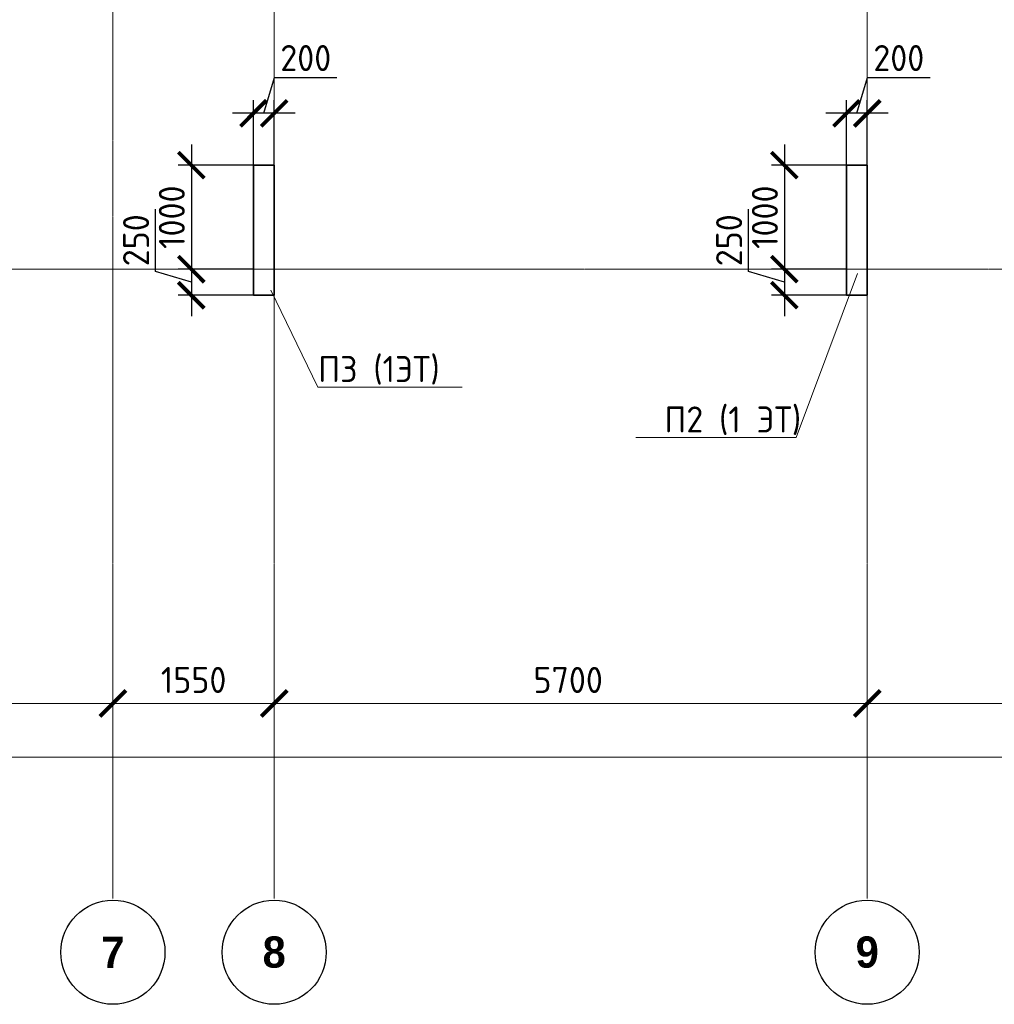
# Model space of a CAD drawing. Header units: millimetres. Extents: x 263826 to 1718326, y -423071 to 70137.
# Tile 213 of 256: x 446560 to 455928, y -51440 to -41980. Entities that reach past the tile are written whole.
import ezdxf
from ezdxf import colors
from ezdxf.entities.mleader import LeaderData, LeaderLine
from ezdxf.math import Vec2, Vec3

# ---------------------------------------------------------------- set-up
doc = ezdxf.new("R2010")
doc.units = ezdxf.units.MM
doc.linetypes.add('______5', pattern=[1100, 800, -100, 100, -100])
doc.linetypes.add('осевая', pattern=[50.8, 31.75, -6.35, 6.35, -6.35])
doc.layers.add('Колонна_ бетон', color=7, linetype='Continuous', lineweight=50, true_color=0xb4b496)
for name, color, linetype, lineweight in [('Оси', 40, '______5', 18), ('подоснова', 151, 'Continuous', 5), ('РАЗМЕРЫ', 1, 'Continuous', 9), ('Узлы', 7, 'Continuous', 0)]:
    doc.layers.add(name, color=color, linetype=linetype, lineweight=lineweight)
doc.styles.add('Century Gothic', font='GOTHIC.TTF')
doc.styles.add('GOST-2.304_Type-B', font='GOST_Common.ttf')
doc.dimstyles.new('СПДС', dxfattribs={"dimscale": 100, "dimtxt": 2.5, "dimasz": 2.5, "dimexe": 1.25, "dimexo": 0, "dimtad": 1, "dimdec": 0, "dimtxsty": 'GOST-2.304_Type-B', "dimblk": 'ARCHTICK', "dimcen": 2.5, "dimdle": 2, "dimadec": 0, "dimazin": 2, "dimtfac": 0.75, "dimtdec": 0, "dimtmove": 1, "dimatfit": 3, "dimfxl": 1, "dimtolj": 1, "dimarcsym": 1})

# ---------------------------------------------------------------- blocks, each defined once
blk = doc.blocks.new('_ArchTick')
at = {"color": 0, "linetype": 'ByBlock', "const_width": 0.15}
blk.add_lwpolyline([(-0.5, -0.5), (0.5, 0.5)], dxfattribs=at)
blk = doc.blocks.new('*D1737')
at = {"color": 0, "lineweight": -2, "transparency": 16777216}
for p, q in [((983645.5, -19380.9), (983645.5, -19255.9)), ((1030445.5, -19495.3), (1030445.5, -19255.9)), ((983445.5, -19380.9), (1030645.5, -19380.9))]:
    blk.add_line(p, q, dxfattribs=at)
at = {"layer": 'DEFPOINTS', "color": 0, "transparency": 16777216}
for p in [(983645.5, -19380.9), (1030445.5, -19380.9), (1030445.5, -19495.3)]:
    blk.add_point(p, dxfattribs=at)
at = {"color": 0, "lineweight": -2, "transparency": 16777216, "xscale": 250, "yscale": 250, "zscale": 250, "rotation": 180}
blk.add_blockref('_ArchTick', (983645.5, -19380.9), dxfattribs=at)
at = {"color": 0, "lineweight": -2, "transparency": 16777216, "xscale": 250, "yscale": 250, "zscale": 250}
blk.add_blockref('_ArchTick', (1030445.5, -19380.9), dxfattribs=at)
at = {"color": 0, "transparency": 16777216, "insert": (1001863, -19270.3), "char_height": 250, "width": 104166.667, "attachment_point": 5, "style": 'GOST-2.304_Type-B'}
blk.add_mtext('\\A1;46800', dxfattribs=at)
blk = doc.blocks.new('NSY101')
at = {"color": 0, "linetype": 'ByBlock', "lineweight": -2}
blk.add_circle((0, 0), 50, dxfattribs=at)
blk = doc.blocks.new('СЛОЖНЫЙ_ОБЪЕКТ_34')
at = {"layer": 'Оси', "color": 16, "linetype": 'Continuous', "lineweight": 25, "transparency": 33554687, "xscale": 9.999999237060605, "yscale": 9.999999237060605, "zscale": 9.999999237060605}
blk.add_blockref('NSY101', (24563, -43009.5), dxfattribs=at)
at = {"layer": 'Оси', "color": 16, "linetype": 'Continuous', "lineweight": 25, "transparency": 33554687, "insert": (24563, -43009.5), "char_height": 300, "width": 385, "attachment_point": 5, "style": 'Century Gothic'}
blk.add_mtext('\\A1;{\\fCentury Gothic|i0|b1;\\H300.000000;\\W1.000000;\\C16;7}\\P', dxfattribs=at)
blk = doc.blocks.new('СЛОЖНЫЙ_ОБЪЕКТ_35')
at = {"layer": 'Оси', "color": 16, "linetype": 'Continuous', "lineweight": 25, "transparency": 33554687, "xscale": 9.999999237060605, "yscale": 9.999999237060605, "zscale": 9.999999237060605}
blk.add_blockref('NSY101', (26113, -43009.5), dxfattribs=at)
at = {"layer": 'Оси', "color": 16, "linetype": 'Continuous', "lineweight": 25, "transparency": 33554687, "insert": (26113, -43009.5), "char_height": 300, "width": 385, "attachment_point": 5, "style": 'Century Gothic'}
blk.add_mtext('\\A1;{\\fCentury Gothic|i0|b1;\\H300.000000;\\W1.000000;\\C16;8}\\P', dxfattribs=at)
blk = doc.blocks.new('СЛОЖНЫЙ_ОБЪЕКТ_36')
at = {"layer": 'Оси', "color": 16, "linetype": 'Continuous', "lineweight": 25, "transparency": 33554687, "xscale": 9.999999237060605, "yscale": 9.999999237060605, "zscale": 9.999999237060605}
blk.add_blockref('NSY101', (31813, -43009.5), dxfattribs=at)
at = {"layer": 'Оси', "color": 16, "linetype": 'Continuous', "lineweight": 25, "transparency": 33554687, "insert": (31813, -43009.5), "char_height": 300, "width": 385, "attachment_point": 5, "style": 'Century Gothic'}
blk.add_mtext('\\A1;{\\fCentury Gothic|i0|b1;\\H300.000000;\\W1.000000;\\C16;9}\\P', dxfattribs=at)
blk = doc.blocks.new('*D1727')
at = {"color": 0, "lineweight": -2, "transparency": 16777216}
for p, q in [((1000445.5, -18864.1), (1000445.5, -18739.1)), ((1003495.5, -18864.1), (1003495.5, -18739.1)), ((1000245.5, -18864.1), (1003695.5, -18864.1))]:
    blk.add_line(p, q, dxfattribs=at)
at = {"layer": 'DEFPOINTS', "color": 0, "transparency": 16777216}
for p in [(1000445.5, -18864.1), (1003495.5, -18864.1), (1003495.5, -18864.1)]:
    blk.add_point(p, dxfattribs=at)
at = {"color": 0, "lineweight": -2, "transparency": 16777216, "xscale": 250, "yscale": 250, "zscale": 250, "rotation": 180}
blk.add_blockref('_ArchTick', (1000445.5, -18864.1), dxfattribs=at)
at = {"color": 0, "lineweight": -2, "transparency": 16777216, "xscale": 250, "yscale": 250, "zscale": 250}
blk.add_blockref('_ArchTick', (1003495.5, -18864.1), dxfattribs=at)
at = {"color": 0, "transparency": 16777216, "insert": (1001945.4, -18639.1), "char_height": 250, "width": 83333.333, "attachment_point": 5, "style": 'GOST-2.304_Type-B'}
blk.add_mtext('\\A1;3050', dxfattribs=at)
blk = doc.blocks.new('*D1728')
at = {"color": 0, "lineweight": -2, "transparency": 16777216}
for p, q in [((1003495.5, -18864.1), (1003495.5, -18739.1)), ((1005045.5, -18864.1), (1005045.5, -18739.1)), ((1003295.5, -18864.1), (1005245.5, -18864.1))]:
    blk.add_line(p, q, dxfattribs=at)
at = {"layer": 'DEFPOINTS', "color": 0, "transparency": 16777216}
for p in [(1003495.5, -18864.1), (1005045.5, -18864.1), (1005045.5, -18864.1)]:
    blk.add_point(p, dxfattribs=at)
at = {"color": 0, "lineweight": -2, "transparency": 16777216, "xscale": 250, "yscale": 250, "zscale": 250, "rotation": 180}
blk.add_blockref('_ArchTick', (1003495.5, -18864.1), dxfattribs=at)
at = {"color": 0, "lineweight": -2, "transparency": 16777216, "xscale": 250, "yscale": 250, "zscale": 250}
blk.add_blockref('_ArchTick', (1005045.5, -18864.1), dxfattribs=at)
at = {"color": 0, "transparency": 16777216, "insert": (1004270.5, -18639.1), "char_height": 250, "width": 83333.333, "attachment_point": 5, "style": 'GOST-2.304_Type-B'}
blk.add_mtext('\\A1;1550', dxfattribs=at)
blk = doc.blocks.new('*D1729')
at = {"color": 0, "lineweight": -2, "transparency": 16777216}
for p, q in [((1005045.5, -18864.1), (1005045.5, -18739.1)), ((1010745.5, -18864.1), (1010745.5, -18739.1)), ((1004845.5, -18864.1), (1010945.5, -18864.1))]:
    blk.add_line(p, q, dxfattribs=at)
at = {"layer": 'DEFPOINTS', "color": 0, "transparency": 16777216}
for p in [(1005045.5, -18864.1), (1010745.5, -18864.1), (1010745.5, -18864.1)]:
    blk.add_point(p, dxfattribs=at)
at = {"color": 0, "lineweight": -2, "transparency": 16777216, "xscale": 250, "yscale": 250, "zscale": 250, "rotation": 180}
blk.add_blockref('_ArchTick', (1005045.5, -18864.1), dxfattribs=at)
at = {"color": 0, "lineweight": -2, "transparency": 16777216, "xscale": 250, "yscale": 250, "zscale": 250}
blk.add_blockref('_ArchTick', (1010745.5, -18864.1), dxfattribs=at)
at = {"color": 0, "transparency": 16777216, "insert": (1007870.4, -18639.1), "char_height": 250, "width": 83333.333, "attachment_point": 5, "style": 'GOST-2.304_Type-B'}
blk.add_mtext('\\A1;5700', dxfattribs=at)
blk = doc.blocks.new('*D1730')
at = {"color": 0, "lineweight": -2, "transparency": 16777216}
for p, q in [((1010745.5, -18864.1), (1010745.5, -18739.1)), ((1015145.5, -18864.1), (1015145.5, -18739.1)), ((1010545.5, -18864.1), (1015345.5, -18864.1))]:
    blk.add_line(p, q, dxfattribs=at)
at = {"layer": 'DEFPOINTS', "color": 0, "transparency": 16777216}
for p in [(1010745.5, -18864.1), (1015145.5, -18864.1), (1015145.5, -18864.1)]:
    blk.add_point(p, dxfattribs=at)
at = {"color": 0, "lineweight": -2, "transparency": 16777216, "xscale": 250, "yscale": 250, "zscale": 250, "rotation": 180}
blk.add_blockref('_ArchTick', (1010745.5, -18864.1), dxfattribs=at)
at = {"color": 0, "lineweight": -2, "transparency": 16777216, "xscale": 250, "yscale": 250, "zscale": 250}
blk.add_blockref('_ArchTick', (1015145.5, -18864.1), dxfattribs=at)
at = {"color": 0, "transparency": 16777216, "insert": (1012920.4, -18639.1), "char_height": 250, "width": 83333.333, "attachment_point": 5, "style": 'GOST-2.304_Type-B'}
blk.add_mtext('\\A1;4400', dxfattribs=at)
blk = doc.blocks.new('*D101')
at = {"layer": 'DEFPOINTS', "color": 0, "lineweight": 0, "transparency": 16777216}
for p in [(448806.6, -42879.7), (448806.6, -43427.6, -360), (449006.5, -43427.6, -360)]:
    blk.add_point(p, dxfattribs=at)
at = {"layer": 'РАЗМЕРЫ', "color": 0, "lineweight": -2, "transparency": 16777216}
for p, q in [((448906.6, -42879.7), (449009.7, -42536)), ((449009.7, -42536), (449609.7, -42536)), ((448806.6, -43427.6), (448806.6, -42754.7)), ((449006.5, -43427.6), (449006.5, -42754.7)), ((449206.5, -42879.7), (448606.6, -42879.7))]:
    blk.add_line(p, q, dxfattribs=at)
at = {"layer": 'РАЗМЕРЫ', "color": 0, "lineweight": -2, "transparency": 16777216, "xscale": 250, "yscale": 250, "zscale": 250, "rotation": 180}
blk.add_blockref('_ArchTick', (448806.6, -42879.7), dxfattribs=at)
at = {"layer": 'РАЗМЕРЫ', "color": 0, "lineweight": -2, "transparency": 16777216, "xscale": 250, "yscale": 250, "zscale": 250}
blk.add_blockref('_ArchTick', (449006.5, -42879.7), dxfattribs=at)
at = {"layer": 'РАЗМЕРЫ', "color": 0, "lineweight": 0, "transparency": 16777216, "insert": (449309.7, -42348.5), "char_height": 250, "attachment_point": 5, "style": 'GOST-2.304_Type-B'}
blk.add_mtext('\\A1;200', dxfattribs=at)
blk = doc.blocks.new('*D102')
at = {"layer": 'DEFPOINTS', "color": 0, "lineweight": 0, "transparency": 16777216}
for p in [(454506.6, -42879.7), (454506.6, -43427.6, -360), (454706.5, -43427.6, -360)]:
    blk.add_point(p, dxfattribs=at)
at = {"layer": 'РАЗМЕРЫ', "color": 0, "lineweight": -2, "transparency": 16777216}
for p, q in [((454606.6, -42879.7), (454709.7, -42536)), ((454709.7, -42536), (455309.7, -42536)), ((454506.6, -43427.6), (454506.6, -42754.7)), ((454706.5, -43427.6), (454706.5, -42754.7)), ((454906.5, -42879.7), (454306.6, -42879.7))]:
    blk.add_line(p, q, dxfattribs=at)
at = {"layer": 'РАЗМЕРЫ', "color": 0, "lineweight": -2, "transparency": 16777216, "xscale": 250, "yscale": 250, "zscale": 250, "rotation": 180}
blk.add_blockref('_ArchTick', (454506.6, -42879.7), dxfattribs=at)
at = {"layer": 'РАЗМЕРЫ', "color": 0, "lineweight": -2, "transparency": 16777216, "xscale": 250, "yscale": 250, "zscale": 250}
blk.add_blockref('_ArchTick', (454706.5, -42879.7), dxfattribs=at)
at = {"layer": 'РАЗМЕРЫ', "color": 0, "lineweight": 0, "transparency": 16777216, "insert": (455009.7, -42348.5), "char_height": 250, "attachment_point": 5, "style": 'GOST-2.304_Type-B'}
blk.add_mtext('\\A1;200', dxfattribs=at)
blk = doc.blocks.new('*D183')
at = {"layer": 'DEFPOINTS', "color": 0, "lineweight": 0, "transparency": 16777216}
for p in [(448806.8, -43377.6, -200), (448209.8, -44377.6), (448806.8, -44377.6, -560)]:
    blk.add_point(p, dxfattribs=at)
at = {"layer": 'РАЗМЕРЫ', "color": 0, "lineweight": -2, "transparency": 16777216}
for p, q in [((448209.8, -43177.6), (448209.8, -44577.6)), ((448806.8, -43377.6), (448084.8, -43377.6)), ((448806.8, -44377.6), (448084.8, -44377.6))]:
    blk.add_line(p, q, dxfattribs=at)
at = {"layer": 'РАЗМЕРЫ', "color": 0, "lineweight": -2, "transparency": 16777216, "xscale": 250, "yscale": 250, "zscale": 250}
for p, rotation in [((448209.8, -43377.6), 90), ((448209.8, -44377.6), 270)]:
    blk.add_blockref('_ArchTick', p, dxfattribs=dict(at, rotation=rotation))
at = {"layer": 'РАЗМЕРЫ', "color": 0, "lineweight": 0, "transparency": 16777216, "insert": (448022.3, -43877.6), "char_height": 250, "attachment_point": 5, "rotation": 90, "style": 'GOST-2.304_Type-B'}
blk.add_mtext('\\A1;1000', dxfattribs=at)
blk = doc.blocks.new('*D184')
at = {"layer": 'DEFPOINTS', "color": 0, "lineweight": 0, "transparency": 16777216}
for p in [(448734.8, -44377.6), (448209.8, -44627.6), (448806.6, -44627.6, -200)]:
    blk.add_point(p, dxfattribs=at)
at = {"layer": 'РАЗМЕРЫ', "color": 0, "lineweight": -2, "transparency": 16777216}
for p, q in [((447866.1, -44399.4), (447866.1, -43799.4)), ((448209.8, -44177.6), (448209.8, -44827.6)), ((448209.8, -44502.6), (447866.1, -44399.4)), ((448734.8, -44377.6), (448084.8, -44377.6)), ((448806.6, -44627.6), (448084.8, -44627.6))]:
    blk.add_line(p, q, dxfattribs=at)
at = {"layer": 'РАЗМЕРЫ', "color": 0, "lineweight": -2, "transparency": 16777216, "xscale": 250, "yscale": 250, "zscale": 250}
for p, rotation in [((448209.8, -44377.6), 90), ((448209.8, -44627.6), 270)]:
    blk.add_blockref('_ArchTick', p, dxfattribs=dict(at, rotation=rotation))
at = {"layer": 'РАЗМЕРЫ', "color": 0, "lineweight": 0, "transparency": 16777216, "insert": (447678.6, -44099.4), "char_height": 250, "attachment_point": 5, "rotation": 90, "style": 'GOST-2.304_Type-B'}
blk.add_mtext('\\A1;250', dxfattribs=at)
blk = doc.blocks.new('*D185')
at = {"layer": 'DEFPOINTS', "color": 0, "lineweight": 0, "transparency": 16777216}
for p in [(454506.8, -43377.6, -200), (453909.8, -44377.6), (454506.8, -44377.6, -560)]:
    blk.add_point(p, dxfattribs=at)
at = {"layer": 'РАЗМЕРЫ', "color": 0, "lineweight": -2, "transparency": 16777216}
for p, q in [((453909.8, -43177.6), (453909.8, -44577.6)), ((454506.8, -43377.6), (453784.8, -43377.6)), ((454506.8, -44377.6), (453784.8, -44377.6))]:
    blk.add_line(p, q, dxfattribs=at)
at = {"layer": 'РАЗМЕРЫ', "color": 0, "lineweight": -2, "transparency": 16777216, "xscale": 250, "yscale": 250, "zscale": 250}
for p, rotation in [((453909.8, -43377.6), 90), ((453909.8, -44377.6), 270)]:
    blk.add_blockref('_ArchTick', p, dxfattribs=dict(at, rotation=rotation))
at = {"layer": 'РАЗМЕРЫ', "color": 0, "lineweight": 0, "transparency": 16777216, "insert": (453722.3, -43877.6), "char_height": 250, "attachment_point": 5, "rotation": 90, "style": 'GOST-2.304_Type-B'}
blk.add_mtext('\\A1;1000', dxfattribs=at)
blk = doc.blocks.new('*D186')
at = {"layer": 'DEFPOINTS', "color": 0, "lineweight": 0, "transparency": 16777216}
for p in [(454434.8, -44377.6), (453909.8, -44627.6), (454506.6, -44627.6, -200)]:
    blk.add_point(p, dxfattribs=at)
at = {"layer": 'РАЗМЕРЫ', "color": 0, "lineweight": -2, "transparency": 16777216}
for p, q in [((453566.1, -44399.4), (453566.1, -43799.4)), ((453909.8, -44177.6), (453909.8, -44827.6)), ((453909.8, -44502.6), (453566.1, -44399.4)), ((454434.8, -44377.6), (453784.8, -44377.6)), ((454506.6, -44627.6), (453784.8, -44627.6))]:
    blk.add_line(p, q, dxfattribs=at)
at = {"layer": 'РАЗМЕРЫ', "color": 0, "lineweight": -2, "transparency": 16777216, "xscale": 250, "yscale": 250, "zscale": 250}
for p, rotation in [((453909.8, -44377.6), 90), ((453909.8, -44627.6), 270)]:
    blk.add_blockref('_ArchTick', p, dxfattribs=dict(at, rotation=rotation))
at = {"layer": 'РАЗМЕРЫ', "color": 0, "lineweight": 0, "transparency": 16777216, "insert": (453378.6, -44099.4), "char_height": 250, "attachment_point": 5, "rotation": 90, "style": 'GOST-2.304_Type-B'}
blk.add_mtext('\\A1;250', dxfattribs=at)
blk = doc.blocks.new('_None')
blk = doc.blocks.new('оси2')
at = {"layer": 'Оси', "color": 16, "linetype": 'осевая', "lineweight": 0, "ltscale": 0.5, "transparency": 33554687}
for p, q in [((1003495.5, 5465.4), (1003495.5, -20739.3)), ((1005045.5, 5465.4), (1005045.5, -20739.3)), ((1010745.5, 5465.4), (1010745.5, -20739.3)), ((979200, -14692.9), (1032582.1, -14692.9))]:
    blk.add_line(p, q, dxfattribs=at)
at = {"layer": 'Оси', "color": 16, "linetype": 'Continuous', "lineweight": 25, "transparency": 33554687}
for name in ['СЛОЖНЫЙ_ОБЪЕКТ_34', 'СЛОЖНЫЙ_ОБЪЕКТ_35', 'СЛОЖНЫЙ_ОБЪЕКТ_36']:
    blk.add_blockref(name, (978932, 21754.4), dxfattribs=at)
for base, p1, p2, picture, middle in [((1003495.5, -18864.1), (1000445.5, -18864.1), (1003495.5, -18864.1), '*D1727', (1001945.4, -18864.1)), ((1005045.5, -18864.1), (1003495.5, -18864.1), (1005045.5, -18864.1), '*D1728', (1004270.5, -18864.1)), ((1010745.5, -18864.1), (1005045.5, -18864.1), (1010745.5, -18864.1), '*D1729', (1007870.4, -18864.1)), ((1015145.5, -18864.1), (1010745.5, -18864.1), (1015145.5, -18864.1), '*D1730', (1012920.4, -18864.1)), ((1030445.5, -19380.9), (983645.5, -19380.9), (1030445.5, -19495.3), '*D1737', (1001863, -19495.3))]:
    dim = blk.add_linear_dim(base=base, p1=p1, p2=p2, dimstyle='СПДС', override={"dimgap": 1})
    dim.commit()
    dim.dimension.update_dxf_attribs({"geometry": picture, "text_midpoint": middle, "dimtype": 160})

msp = doc.modelspace()

# ---------------------------------------------------------------- linework, layer by layer
at = {"layer": 'Колонна_ бетон', "color": 180, "linetype": 'Continuous', "lineweight": 35, "transparency": 33554687}
for p, q in [((448806.62947, -43377.56847, -7257.37226), (449006.6295, -43377.56847, -7257.37226)), ((448806.6295, -43377.56847, -7257.37226), (448806.6295, -44627.56843, -7257.37226)), ((449006.62952, -44627.56843, -7257.37226), (449006.62952, -43377.56847, -7257.37226)), ((454706.6295, -43377.56847, -7257.37226), (454506.62947, -43377.56847, -7257.37226)), ((454506.6295, -43377.56847, -7257.37226), (454506.6295, -44627.56843, -7257.37226)), ((454706.6295, -43377.56847, -7257.37226), (454706.6295, -44627.56843, -7257.37226)), ((449006.62952, -44627.56843, -7257.37226), (448806.6295, -44627.56843, -7257.37226)), ((454706.6295, -44627.56843, -7257.37226), (454506.62947, -44627.56843, -7257.37226))]:
    msp.add_line(p, q, dxfattribs=at)

# ---------------------------------------------------------------- block references
at = {"layer": 'РАЗМЕРЫ'}
msp.add_blockref('оси2', (-556038.78144, -29684.68687, -7617.37226), dxfattribs=at)

# ---------------------------------------------------------------- dimensions: what is measured, and where the dimension line sits
at = {"layer": 'РАЗМЕРЫ', "color": 146, "lineweight": 0, "true_color": 0x006272}
for base, p1, p2, picture, middle in [((448806.63187, -42879.74714, -7057.37226), (449006.4841, -43427.56947, -7417.37226), (448806.63187, -43427.56947, -7417.37226), '*D101', (449072.18299, -42348.49714, -7057.37226)), ((454506.63187, -42879.74714, -7417.37226), (454706.4841, -43427.56947, -7777.37226), (454506.63187, -43427.56947, -7777.37226), '*D102', (454772.18299, -42348.49714, -7417.37226))]:
    dim = msp.add_linear_dim(base=base, p1=p1, p2=p2, dimstyle='СПДС', override={"dimtofl": 0}, dxfattribs=at)
    dim.commit()
    dim.dimension.update_dxf_attribs({"geometry": picture, "text_midpoint": middle})
for base, p1, p2, picture, middle in [((448209.84995, -44377.56843, -7057.37226), (448806.77964, -43377.56847, -7257.37226), (448806.77961, -44377.56843, -7617.37226), '*D183', (448022.34995, -43877.56845, -7057.37226)), ((453909.84995, -44377.56843, -7057.37226), (454506.77964, -43377.56847, -7257.37226), (454506.77961, -44377.56843, -7617.37226), '*D185', (453722.34995, -43877.56845, -7057.37226)), ((448209.84995, -44627.56843, -7057.37226), (448734.84995, -44377.56843, -7057.37226), (448806.62947, -44627.56843, -7257.37226), '*D184', (447678.59995, -44336.94343, -7057.37226)), ((453909.84995, -44627.56843, -7057.37226), (454434.84995, -44377.56843, -7057.37226), (454506.62947, -44627.56843, -7257.37226), '*D186', (453378.59995, -44336.94343, -7057.37226))]:
    dim = msp.add_linear_dim(base=base, p1=p1, p2=p2, angle=90, dimstyle='СПДС', override={"dimtofl": 0}, dxfattribs=at)
    dim.commit()
    dim.dimension.update_dxf_attribs({"geometry": picture, "text_midpoint": middle})

# ---------------------------------------------------------------- leaders
at = {"layer": 'подоснова', "color": 2, "ltscale": 0.3}
ml = msp.add_multileader_mtext('Standard', dxfattribs=at)
ml.set_content(' П2 (1 ЭТ)', color=2, style='GOST-2.304_Type-B')
ml.set_leader_properties(color=256, linetype='ByLayer', lineweight=15)
ml.set_arrow_properties(name='NONE')
ml.build(insert=Vec2(0, 0))
ml.multileader.update_dxf_attribs({"text_left_attachment_type": 6, "text_right_attachment_type": 6, "dogleg_length": 0.1, "arrow_head_size": 18})
ctx = ml.context
ctx.base_point, ctx.char_height, ctx.arrow_head_size, ctx.landing_gap_size, ctx.plane_origin = Vec3(452652.05234, -45995.72922, -7437.37226), 250, 18, 20, Vec3(445021.71072, -41259.67946, -7437.37226)
ctx.left_attachment, ctx.right_attachment, ctx.text_align_type = 6, 6, 1
notes = []
notes.append((ctx, [(1, (1, 1, 0), (454023.97052, -45995.72922, -7437.37226), (-1, 0), 0.1, [(0, [(454614.05684, -44419.50157, -7437.37226)], 0, [])])]))
ctx.mtext.insert, ctx.mtext.alignment, ctx.mtext.flow_direction = Vec3(453337.96143, -45695.72922, -7437.37226), 2, 5
at = {"layer": 'Узлы', "color": 80, "linetype": 'Continuous', "lineweight": 0}
ml = msp.add_multileader_mtext('Standard', dxfattribs=at)
ml.set_content('П3 (1ЭТ)', color=80, style='GOST-2.304_Type-B')
ml.set_leader_properties(color=256, linetype='ByLayer', lineweight=15)
ml.set_arrow_properties(name='NONE')
ml.build(insert=Vec2(0, 0))
ml.multileader.update_dxf_attribs({"text_left_attachment_type": 6, "text_right_attachment_type": 6, "dogleg_length": 0.1, "arrow_head_size": 18})
ctx = ml.context
ctx.base_point, ctx.char_height, ctx.arrow_head_size, ctx.landing_gap_size, ctx.plane_origin = Vec3(449424.73906, -45511.41296, -7617.37226), 250, 18, 20, Vec3(439945.06618, -39152.68489, -7617.37226)
ctx.left_attachment, ctx.right_attachment, ctx.text_align_type = 6, 6, 1
notes.append((ctx, [(0, (1, 1, 0), (449424.63906, -45511.41296, -7617.37226), (1, 0), 0.1, [(0, [(448974.91759, -44577.60686, -7617.37226)], 0, [])])]))
ctx.mtext.insert, ctx.mtext.alignment, ctx.mtext.flow_direction = Vec3(450012.54209, -45211.41296, -7617.37226), 2, 5
for ctx, leaders in notes:
    for number, flags, end, landing, length, lines in leaders:
        leader = LeaderData()
        leader.index, (leader.has_last_leader_line, leader.has_dogleg_vector, leader.attachment_direction) = number, flags
        leader.last_leader_point, leader.dogleg_vector, leader.dogleg_length = Vec3(end), Vec3(landing), length
        for number, points, colour, breaks in lines:
            line = LeaderLine()
            line.index, line.vertices, line.color, line.breaks = number, Vec3.list(points), colors.encode_raw_color(colour), breaks
            leader.lines.append(line)
        ctx.leaders.append(leader)

doc.saveas('drawing.dxf')
